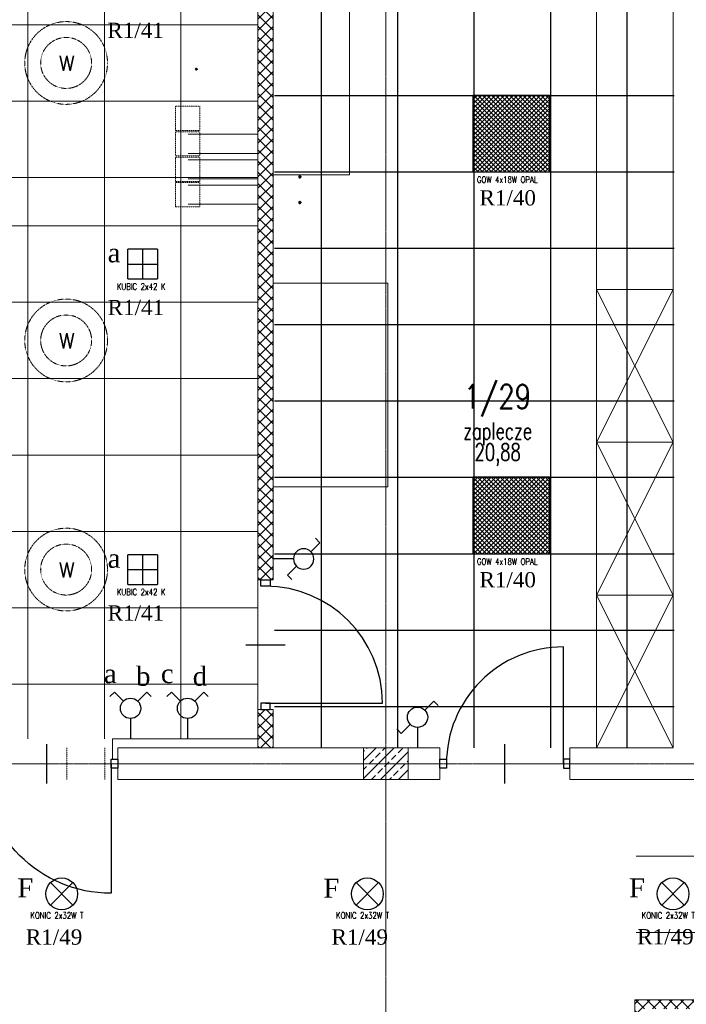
# Model space of a CAD drawing. Header units: centimetres. Extents: x 88729 to 133553, y -16225 to 14174.
# Tile 104 of 231: x 90571 to 91094, y -7050 to -6277. Entities that reach past the tile are written whole.
import ezdxf
from ezdxf.enums import TextEntityAlignment as Align

# ---------------------------------------------------------------- set-up
doc = ezdxf.new("R2010")
doc.units = ezdxf.units.CM
for name, pattern in [('CENTER2', [1.125, 0.75, -0.125, 0.125, -0.125]), ('DASHED2', [9.525, 6.35, -3.175]), ('DOGSL_2', [0.75, 0.5, -0.25]), ('HIDDEN', [0.375, 0.25, -0.125])]:
    doc.linetypes.add(name, pattern=pattern)
for name, color, linetype in [('A-MEBLE', 252, 'Continuous'), ('A-OS', 252, 'CENTER2'), ('A-rdzenie zelbetowe', 252, 'Continuous'), ('A-SCIANY', 252, 'Continuous'), ('A-SUFITY', 252, 'Continuous'), ('E_Istn', 170, 'Continuous'), ('E_opisy siły', 5, 'Continuous'), ('E_PODKLAD', 7, 'Continuous'), ('E_siła', 5, 'Continuous'), ('klinkier', 252, 'Continuous'), ('mat', 252, 'Continuous'), ('przebicia w scianach', 252, 'HIDDEN'), ('R-MET-DRZ', 252, 'Continuous'), ('R-MET-IWE', 252, 'Continuous'), ('R-MET-POM-OPIS', 252, 'Continuous'), ('R-MET-POM-OPIS-NR', 252, 'Continuous'), ('R-MET-POM-OPIS-POM', 252, 'Continuous'), ('RLX_L_9242650+6100', 3, 'Continuous'), ('rz_wentylacja', 252, 'Continuous'), ('S-DRZ-', 252, 'Continuous'), ('S-DRZ-O', 252, 'Continuous'), ('S-DRZ-SKRZYD', 252, 'Continuous'), ('S-DRZ-WEGAR', 252, 'Continuous')]:
    doc.layers.add(name, color=color, linetype=linetype)
for name, color, linetype, lineweight in [('A-SLUSARKA', 252, 'Continuous', 13), ('E_Istn_pozostaje', 132, 'Continuous', 25), ('rz_zelbet', 252, 'Continuous', 20), ('w-wyw-przeryw', 252, 'DOGSL_2', 9), ('w-wywiew-przeryw', 252, 'HIDDEN', 18)]:
    doc.layers.add(name, color=color, linetype=linetype, lineweight=lineweight)
doc.styles.add('MET_POM', font='simplex.shx')
doc.styles.add('MM_050', font='romans.shx', dxfattribs={"width": 0.8, "height": 16})
doc.styles.add('old', font='BOOKOS.TTF')
doc.styles.get("Standard").update_dxf_attribs({"font": 'txt.shx'})
pattern_1 = [(45, (-34168.379, 15027.049), (-4.4194174, 4.4194174), []), (135, (-34168.379, 15027.049), (-4.4194174, -4.4194174), [])]

# ---------------------------------------------------------------- blocks, each defined once
blk = doc.blocks.new('RLX_9042650+6100')
at = {"ltscale": 0.1}
for p, q in [((11.6, 11.6), (-11.6, 11.6)), ((-11.6, -11.6), (-11.6, 11.6)), ((0, 11.6), (0, -11.6)), ((11.6, 11.6), (11.6, -11.6)), ((-11.6, 0), (11.6, 0)), ((-0.23, 0), (0, 0)), ((0, -0.23), (0, 0.23)), ((0, 0), (0.23, 0)), ((-11.6, -11.6), (11.6, -11.6))]:
    blk.add_line(p, q, dxfattribs=at)
at = {"ltscale": 0.1, "insert": (-20.2, -15.15), "char_height": 5, "width": 44.7643, "attachment_point": 1, "style": 'MM_050'}
blk.add_mtext('\\pt40;KUBIC 2x42 K', dxfattribs=at)
at = {"ltscale": 0.1, "flags": 9}
blk.add_attdef('RLXLUM', (0, 0), '', height=0.1, dxfattribs=at)
blk = doc.blocks.new('RLX_GOW_418_OPAL')
at = {"ltscale": 0.1}
h = blk.add_hatch(dxfattribs=at)
h.set_pattern_fill('ANSI37', color=256, scale=20, style=0)
h.set_pattern_definition([(45, (0, 0), (-1.76777, 1.76777), []), (135, (0, 0), (-1.76777, -1.76777), [])])
h.paths.add_polyline_path([(-30, 30), (-30, -30), (30, -30), (30, 30)])
h.paths.add_polyline_path([(-0.01, -0.03), (0.58, -0.03), (0.58, 0.13), (-0.01, 0.13)], flags=24)
for p, q in [((30, 30), (-30, 30)), ((-30, -30), (-30, 30)), ((30, 30), (30, -30)), ((-0.6, 0), (0, 0)), ((0, -0.6), (0, 0.6)), ((0, 0), (0.6, 0)), ((-30, -30), (30, -30))]:
    blk.add_line(p, q, dxfattribs=at)
at = {"ltscale": 0.1, "insert": (-26.98, -33.69), "char_height": 5, "width": 59.4555, "attachment_point": 1, "style": 'MM_050'}
blk.add_mtext('GOW 4x18W OPAL', dxfattribs=at)
at = {"ltscale": 0.1, "flags": 9}
blk.add_attdef('RLXLUM', (0, 0), '', height=0.1, dxfattribs=at)
blk = doc.blocks.new('E_łącznik schodowy IP20')
at = {"linetype": 'Continuous', "ltscale": 0.5}
for p, q in [((5.66, 29.66), (12.73, 36.73)), ((16.26, 33.19), (12.73, 36.73)), ((-5.66, 18.34), (-12.73, 11.27)), ((0, 16), (0, 0)), ((-16.26, 14.81), (-12.73, 11.27))]:
    blk.add_line(p, q, dxfattribs=at)
blk.add_circle((0, 24), 8, dxfattribs=at)
at = {"linetype": 'Continuous', "ltscale": 0.5, "style": 'old', "flags": 4}
blk.add_attdef('OBWÓD', (12.24, 34.73), '', height=12.98, dxfattribs=at)
blk = doc.blocks.new('E_łącznik świecznikowy IP20')
at = {"linetype": 'Continuous', "ltscale": 0.5}
for p, q in [((-16.26, 33.19), (-12.73, 36.73)), ((-5.66, 29.66), (-12.73, 36.73)), ((5.66, 29.66), (12.73, 36.73)), ((16.26, 33.19), (12.73, 36.73)), ((0, 16), (0, 0))]:
    blk.add_line(p, q, dxfattribs=at)
blk.add_circle((0, 24), 8, dxfattribs=at)
at = {"linetype": 'Continuous', "ltscale": 0.5, "style": 'old', "flags": 4}
blk.add_attdef('OBWÓD', (12.24, 34.73), '', height=11.36, dxfattribs=at)
blk = doc.blocks.new('E_opis siły')
at = {"layer": 'E_siła', "linetype": 'Continuous', "ltscale": 0.5, "style": 'old', "flags": 4}
blk.add_attdef('OBWÓD', (0, 0), '', height=12, dxfattribs=at)
blk = doc.blocks.new('D90-L-DL')
at = {"layer": 'S-DRZ-'}
blk.add_arc((-45, 0), 90, 270, 0, dxfattribs=at)
at = {"layer": 'S-DRZ-O'}
blk.add_line((0, 15.12), (0, -15.12), dxfattribs=at)
at = {"layer": 'S-DRZ-SKRZYD'}
blk.add_line((-45, 0), (-45, -90), dxfattribs=at)
at = {"layer": 'S-DRZ-WEGAR'}
for points in [[(-50, -3.5), (-45, -3.5), (-45, 3.5), (-50, 3.5)], [(45, 3.5), (50, 3.5), (50, -3.5), (45, -3.5)]]:
    blk.add_lwpolyline(points, close=True, dxfattribs=at)
blk = doc.blocks.new('A$C07123322')
at = {"layer": 'A-SLUSARKA', "xscale": 1.020000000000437, "yscale": 1.020000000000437, "zscale": 1.020000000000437, "rotation": 270}
blk.add_blockref('D90-L-DL', (40.58, -45.9), dxfattribs=at)
blk = doc.blocks.new('MPOM0239')
at = {"layer": 'R-MET-POM-OPIS', "style": 'MET_POM', "width": 0.7}
for tag, p in [('POS', (0, -0.225)), ('ARE', (0, -0.49))]:
    blk.add_attdef(tag, text='', height=0.2, dxfattribs=at).set_placement(p, align=Align.CENTER)
at = {"layer": 'R-MET-POM-OPIS', "style": 'MET_POM', "width": 0.7, "flags": 1}
blk.add_attdef('UNI', (0.246, -0.49), '', height=0.2, dxfattribs=at)
at = {"layer": 'R-MET-POM-OPIS-NR', "style": 'MET_POM', "width": 0.8}
blk.add_attdef('NR', text='', height=0.2, dxfattribs=at).set_placement((-0.003, 0.269), align=Align.CENTER)
at = {"layer": 'R-MET-POM-OPIS-POM', "style": 'MET_POM', "width": 0.7}
blk.add_attdef('POM', text='', height=0.2, dxfattribs=at).set_placement((0, 0.022), align=Align.CENTER)
blk = doc.blocks.new('A$C0BC40F88')
at = {"layer": 'S-DRZ-'}
blk.add_arc((5.1, 101.8), 101.8, 270, 0, dxfattribs=at)
at = {"layer": 'S-DRZ-O'}
blk.add_line((56, 117.22), (56, 86.38), dxfattribs=at)
at = {"layer": 'S-DRZ-SKRZYD'}
blk.add_line((5.1, 101.8), (5.1, 0), dxfattribs=at)
at = {"layer": 'S-DRZ-WEGAR'}
for points in [[(0, 98.23), (5.1, 98.23), (5.1, 105.37), (0, 105.37)], [(106.9, 105.37), (112, 105.37), (112, 98.23), (106.9, 98.23)]]:
    blk.add_lwpolyline(points, close=True, dxfattribs=at)
blk = doc.blocks.new('A$Ce817dbbb')
at = {"layer": 'klinkier', "lineweight": 9, "ltscale": 0.1}
h = blk.add_hatch(dxfattribs=at)
h.set_pattern_fill('ANSI37', color=252, scale=50, style=0)
h.set_pattern_definition(pattern_1)
h.paths.add_polyline_path([(-643.9, -16656.02), (-631.9, -16656.02), (-631.9, -17182.02), (-643.9, -17182.02)])
h = blk.add_hatch(dxfattribs=at)
h.set_pattern_fill('ANSI37', color=252, scale=50, style=0)
h.set_pattern_definition(pattern_1)
h.paths.add_polyline_path([(-631.9, -17284.02), (-643.9, -17284.02), (-643.9, -17307.02), (-643.9, -17314.02), (-631.9, -17314.02)])
h = blk.add_hatch(dxfattribs=at)
h.set_pattern_fill('ANSI37', color=252, scale=50, style=0)
h.set_pattern_definition(pattern_1)
h.paths.add_polyline_path([(-165.9, -17775.02), (-153.4, -17775.02), (-153.4, -17589.02), (-165.9, -17589.02), (-340.9, -17589.02), (-340.9, -17531.52), (-347.9, -17531.52), (-347.9, -17596.02), (-165.9, -17596.02)])
h.paths.add_polyline_path([(-153.4, -17775.02), (-140.9, -17775.02), (-140.9, -17589.02), (-153.4, -17589.02)])
h.paths.add_polyline_path([(-140.9, -17775.02), (-153.4, -17775.02), (-153.4, -17899.02), (-140.9, -17899.02)])
h.paths.add_polyline_path([(-165.9, -17899.02), (-153.4, -17899.02), (-153.4, -17775.02), (-165.9, -17775.02)])
h.paths.add_polyline_path([(-347.9, -17512.02), (-347.9, -17531.52), (-340.9, -17531.52), (-340.9, -17519.02), (-165.9, -17519.02), (-153.4, -17519.02), (-153.4, -17512.02), (-165.9, -17512.02)])
at = {"layer": 'rz_zelbet', "lineweight": 9, "ltscale": 0.1}
h = blk.add_hatch(dxfattribs=at)
h.set_pattern_fill('ANSI33', color=252, scale=40, style=0)
h.set_pattern_definition([(45, (-33828.379, 15027.049), (-7.0710678, 7.0710678), []), (45, (-33821.308, 15027.049), (-7.0710678, 7.0710678), [5, -2.5])])
h.paths.add_polyline_path([(-560.9, -17314.02), (-525.9, -17314.02), (-525.9, -17339.02), (-560.9, -17339.02)])
at = {"layer": 'A-MEBLE', "color": 252, "lineweight": 9}
for p, q in [((-571.9, -16864.02), (-571.9, -16709.02)), ((-377.9, -16954.02), (-377.9, -16709.02)), ((-571.9, -16864.02), (-631.9, -16864.02)), ((-617.9, -16949.02), (-557.9, -16949.02)), ((-377.9, -16954.02), (-317.9, -17074.02)), ((-317.9, -16954.02), (-377.9, -17074.02)), ((-377.9, -17074.02), (-317.9, -17194.02)), ((-317.9, -17074.02), (-377.9, -17194.02)), ((-377.9, -17194.02), (-317.9, -17314.02)), ((-317.9, -17194.02), (-377.9, -17314.02))]:
    blk.add_line(p, q, dxfattribs=at)
for points in [[(-541.9, -17109.02), (-541.9, -16949.02), (-631.9, -16949.02), (-631.9, -17109.02)], [(-377.9, -17074.02), (-317.9, -17074.02), (-317.9, -16954.02), (-377.9, -16954.02)], [(-377.9, -17194.02), (-317.9, -17194.02), (-317.9, -17074.02), (-377.9, -17074.02)], [(-377.9, -17314.02), (-317.9, -17314.02), (-317.9, -17194.02), (-377.9, -17194.02)]]:
    blk.add_lwpolyline(points, close=True, dxfattribs=at)
at = {"layer": 'A-OS', "color": 252, "lineweight": 9, "ltscale": 2}
for p, q in [((-543.4, -20253.78), (-543.4, -16367.78)), ((-2608.23, -17326.52), (3323.95, -17326.52))]:
    blk.add_line(p, q, dxfattribs=at)
at = {"layer": 'A-rdzenie zelbetowe', "color": 252, "lineweight": 9, "ltscale": 0.1}
blk.add_lwpolyline([(-560.9, -17314.02), (-525.9, -17314.02), (-525.9, -17339.02), (-560.9, -17339.02)], close=True, dxfattribs=at)
at = {"layer": 'A-SCIANY', "color": 252, "lineweight": 9, "ltscale": 3}
for p, q in [((-631.9, -17182.02), (-631.9, -16649.02)), ((-317.9, -17314.02), (-317.9, -16649.02)), ((-643.9, -17182.02), (-643.9, -16656.02)), ((-643.9, -17182.02), (-631.9, -17182.02)), ((-643.9, -17307.02), (-643.9, -17284.02)), ((-643.9, -17284.02), (-631.9, -17284.02)), ((-631.9, -17314.02), (-631.9, -17284.02)), ((-643.9, -17307.02), (-757.9, -17307.02)), ((-757.9, -17307.02), (-757.9, -17322.95)), ((-631.9, -17314.02), (-500.9, -17314.02)), ((-500.9, -17339.02), (-500.9, -17314.02)), ((-398.9, -17314.02), (-317.9, -17314.02)), ((-398.9, -17339.02), (-398.9, -17314.02)), ((-753.9, -17323.02), (-753.9, -17339.02)), ((-500.9, -17339.02), (-753.9, -17339.02)), ((-237.9, -17339.02), (-398.9, -17339.02)), ((-347.9, -17596.02), (-347.9, -17512.02)), ((-347.9, -17512.02), (-165.9, -17512.02))]:
    blk.add_line(p, q, dxfattribs=at)
at = {"layer": 'A-SUFITY', "ltscale": 0.1}
for p, q in [((-593.9, -17314.02), (-593.9, -16649.02)), ((-533.9, -17314.02), (-533.9, -16649.02)), ((-473.9, -17314.02), (-473.9, -16649.02)), ((-413.9, -17314.02), (-413.9, -16649.02)), ((-353.9, -17314.02), (-353.9, -16649.02)), ((-353.9, -17314.02), (-353.9, -16649.02)), ((-630.9, -16801.52), (-316.9, -16801.52)), ((-630.9, -16861.52), (-316.9, -16861.52)), ((-630.9, -16921.52), (-316.9, -16921.52)), ((-630.9, -16981.52), (-316.9, -16981.52)), ((-630.9, -17041.52), (-316.9, -17041.52)), ((-630.9, -17101.52), (-316.9, -17101.52)), ((-630.9, -17161.52), (-316.9, -17161.52)), ((-630.9, -17221.52), (-316.9, -17221.52)), ((-630.9, -17281.52), (-316.9, -17281.52))]:
    blk.add_line(p, q, dxfattribs=at)
at = {"layer": 'A-SUFITY', "color": 252, "lineweight": 9, "ltscale": 0.1}
for p, q in [((-824.4, -16656), (-824.4, -17307.02)), ((-764.4, -16656), (-764.4, -17307.02)), ((-704.4, -16656), (-704.4, -17307.02)), ((-643.9, -16746.02), (-2303.9, -16746.02)), ((-643.9, -16806.02), (-2303.9, -16806.02)), ((-643.9, -16866.02), (-2303.9, -16866.02)), ((-643.9, -16904), (-2303.9, -16904)), ((-643.9, -16964), (-2303.9, -16964)), ((-643.9, -17024), (-2303.9, -17024)), ((-643.9, -17084), (-2303.9, -17084)), ((-643.9, -17144), (-2303.9, -17144)), ((-643.9, -17182.02), (-643.9, -17284.02)), ((-643.9, -17204), (-2303.9, -17204)), ((-643.9, -17264), (-2303.9, -17264))]:
    blk.add_line(p, q, dxfattribs=at)
at = {"layer": 'A-SUFITY', "lineweight": 0, "ltscale": 0.1}
for p, q in [((1000.1, -17399.02), (-346.9, -17399.02)), ((1000.1, -17459.02), (-346.9, -17459.02))]:
    blk.add_line(p, q, dxfattribs=at)
at = {"layer": 'mat', "color": 252, "lineweight": 9, "ltscale": 0.1}
for p, q in [((-643.9, -17314.02), (-643.9, -17307.02)), ((-631.9, -17314.02), (-753.9, -17314.02)), ((-753.9, -17322.95), (-753.9, -17314.02))]:
    blk.add_line(p, q, dxfattribs=at)
at = {"layer": 'przebicia w scianach', "color": 252, "lineweight": 9, "ltscale": 0.5}
for p, q in [((-793.9, -17339.02), (-793.9, -17314.02)), ((-763.9, -17339.02), (-763.9, -17314.02))]:
    blk.add_line(p, q, dxfattribs=at)
at = {"layer": 'rz_wentylacja', "color": 252, "linetype": 'DASHED2', "lineweight": 9, "ltscale": 0.02}
for points in [[(-708.4, -16829.02), (-689.4, -16829.02), (-689.4, -16810.02), (-708.4, -16810.02), (-708.4, -16829.02)], [(-708.4, -16849.02), (-689.4, -16849.02), (-689.4, -16830.02), (-708.4, -16830.02), (-708.4, -16849.02)], [(-708.4, -16869.02), (-689.4, -16869.02), (-689.4, -16850.02), (-708.4, -16850.02), (-708.4, -16869.02)], [(-708.4, -16889.02), (-689.4, -16889.02), (-689.4, -16870.02), (-708.4, -16870.02), (-708.4, -16889.02)]]:
    blk.add_lwpolyline(points, dxfattribs=at)
at = {"layer": 'rz_wentylacja', "color": 252, "linetype": 'DASHED2', "lineweight": 9, "ltscale": 0.05}
for points in [[(-643.9, -16832.03), (-698.46, -16832.03)], [(-643.9, -16847.03), (-698.46, -16847.03)], [(-643.9, -16852.03), (-698.46, -16852.03)], [(-643.9, -16867.03), (-698.46, -16867.03)], [(-643.9, -16872.03), (-698.46, -16872.03)], [(-643.9, -16887.03), (-698.46, -16887.03)]]:
    blk.add_lwpolyline(points, dxfattribs=at)
at = {"layer": 'w-wywiew-przeryw', "color": 252, "lineweight": 9, "ltscale": 0.7}
for centre, radius in [((-794.4, -16776.02), 32.5), ((-794.4, -16776.02), 20), ((-794.4, -16994), 32.5), ((-794.4, -16994), 20), ((-794.4, -17174), 32.5), ((-794.4, -17174), 20)]:
    blk.add_circle(centre, radius, dxfattribs=at)
at = {"layer": 'R-MET-DRZ', "color": 252, "lineweight": 9, "extrusion": (0, 0, -1), "xscale": -1.019999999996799, "yscale": 1.019999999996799, "zscale": -1.019999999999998, "rotation": 270}
blk.add_blockref('D90-L-DL', (637.9, -17233.02), dxfattribs=at)
at = {"layer": 'R-MET-DRZ', "color": 252, "lineweight": 9, "rotation": 270}
blk.add_blockref('A$C07123322', (-404, -17285.94), dxfattribs=at)
at = {"layer": 'R-MET-DRZ', "color": 252, "lineweight": 9, "xscale": -1}
blk.add_blockref('A$C0BC40F88', (-753.9, -17428.32), dxfattribs=at)
at = {"layer": 'R-MET-POM-OPIS', "color": 252, "lineweight": 9}
ref = blk.add_blockref('MPOM0239', (-455.57, -17073.29), dxfattribs=dict(at, xscale=67.20000000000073, yscale=67.20000000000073, zscale=67.20000000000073))
ref.add_attrib('NR', '1/29', dxfattribs={"layer": 'R-MET-POM-OPIS-NR', "height": 18.816, "style": 'MET_POM', "width": 0.8}).set_placement((-455.76, -17047.5), align=Align.CENTER)
ref.add_attrib('ARE', '20,88', dxfattribs={"height": 13.44, "style": 'MET_POM', "width": 0.7}).set_placement((-455.57, -17088.41), align=Align.CENTER)
ref.add_attrib('POM', 'zaplecze', dxfattribs={"layer": 'R-MET-POM-OPIS-POM', "height": 13.44, "style": 'MET_POM', "width": 0.7}).set_placement((-455.57, -17071.79), align=Align.CENTER)
at = {"layer": 'R-MET-IWE', "color": 252, "lineweight": 9, "width": 0.75}
for tag, rotation, p in [('0-', 90, (-1139.05, -4143.61)), ('0-', 90, (-1113.05, -4143.61)), ('0-', 90, (-1087.05, -4143.61)), ('2-', 90, (-796.05, -4143.61)), ('2-', 90, (-505.05, -4143.61)), ('0-', 90, (-480.05, -4143.61)), ('0-', 90, (-456.05, -4143.61)), ('2-', 90, (-166.05, -4143.61)), ('2-', 90, (-625.66, -4833.61)), ('2-', 90, (-599.66, -4833.61)), ('2-', 90, (-573.66, -4833.61)), ('0-', 180, (-2169.64, -4848.47)), ('0-', 180, (-2169.64, -4873.47)), ('0-', 180, (-2169.64, -4899.47)), ('-2', 90, (-1661.47, -4961.65)), ('-2', 90, (-1636.47, -4961.65)), ('0-', 270, (-1489.78, -4968.06)), ('0-', 270, (-1464.78, -4968.06)), ('0-', 270, (-1439.78, -4968.06)), ('0-', 270, (-1364.78, -4968.06)), ('0-', 270, (-1339.78, -4968.06)), ('0-', 270, (-1314.78, -4968.06)), ('0-', 270, (328.22, -4968.06)), ('0-', 270, (354.22, -4968.06)), ('0-', 270, (1256.22, -4968.06)), ('0-', 270, (1282.22, -4968.06)), ('0-', 90, (-513.05, -5496.61)), ('0-', 90, (-487.05, -5496.61)), ('K.S.-', 90, (-487.05, -5766.11)), ('0-', 90, (-513.05, -5766.11)), ('1-', 90, (-539.05, -6114.61)), ('0-', 90, (-513.05, -6114.61)), ('0-', 90, (-487.05, -6114.61)), ('0-', 90, (301.95, -6545.61)), ('0-', 90, (327.95, -6545.61)), ('0-', 90, (353.95, -6545.61)), ('0-', 90, (416.11, -6545.61)), ('0-', 90, (1255.95, -6545.61)), ('0-', 90, (1281.95, -6545.61)), ('1-', 90, (2382.95, -6845.61)), ('1-', 90, (2408.95, -6845.61)), ('1-', 90, (2434.95, -6845.61)), ('1-', 90, (2827.95, -6845.61)), ('1-', 90, (2853.95, -6845.61)), ('1-', 90, (2879.95, -6845.61)), ('<-2', 90, (-910.64, -10482.41)), ('2->', 90, (-718.15, -10854.38)), ('2->', 90, (-692.15, -10854.38)), ('2->', 90, (-744.15, -10870.8)), ('-0', 90, (-186.09, -12450.12)), ('1-', 90, (2264.47, -12866.38)), ('1-', 90, (2290.47, -12866.38)), ('1-', 90, (2316.47, -12866.38)), ('1-', 90, (2709.47, -12866.38)), ('1-', 90, (2735.47, -12866.38)), ('1-', 90, (2761.47, -12866.38)), ('<-KL', 90, (-700.01, -16780.91)), ('-0', 90, (-179.94, -18957.53)), ('0->', 90, (-1257.53, -23179.05)), ('0->', 90, (-1231.53, -23179.05)), ('0->', 90, (-1205.53, -23179.05)), ('0->', 90, (-600.53, -23179.05)), ('0->', 90, (-574.53, -23179.05)), ('0->', 90, (-1692.53, -24074.05)), ('0->', 90, (-1666.53, -24074.05)), ('0->', 90, (-1640.53, -24074.05)), ('0->', 90, (-1486.53, -24074.05)), ('0->', 90, (-1460.53, -24074.05)), ('0->', 90, (-1434.53, -24074.05)), ('<-0', 90, (-499.82, -24383.56)), ('<-0', 90, (-298.11, -24383.56)), ('<-0', 180, (-587.12, -25088.86)), ('<-0', 270, (-496.63, -25202.68)), ('<-0', 180, (-1353.25, -25419.36)), ('<-0', 180, (-1187.25, -25444.1)), ('<-0', 90, (-179.61, -25454.22)), ('<-0', 90, (-69.59, -26375.36)), ('<-0', 90, (-43.59, -26375.36))]:
    blk.add_attdef(tag, text='', height=17, rotation=rotation, dxfattribs=at).set_placement(p, align=Align.MIDDLE)
for tag, p in [('2-', (1424.81, -4179.2)), ('2-', (1424.81, -4205.2)), ('K.S.-', (-76.89, -4264.2)), ('KL-', (-613.13, -4292.18)), ('1-', (-613.13, -4312.18)), ('1-', (-613.13, -4332.18)), ('K.S.-', (1414.13, -4333.66)), ('0-', (-70.19, -4341.2)), ('0-', (469.81, -4341.2)), ('1-', (-613.13, -4352.18)), ('0-', (1424.81, -4361.2)), ('0-', (-70.19, -4367.2)), ('1-', (469.81, -4367.2)), ('0-', (1099.81, -4368.2)), ('2-', (1424.81, -4387.2)), ('1-', (-70.19, -4393.2)), ('1-', (469.81, -4393.2)), ('1-', (1099.81, -4394.2)), ('2-', (-70.19, -4419.2)), ('2-', (1424.81, -4413.2)), ('2-', (1099.81, -4420.2)), ('K.S.-', (-76.89, -4445.2)), ('2-', (469.81, -4444.2)), ('2-', (1099.81, -4446.2)), ('2-', (469.81, -4470.2)), ('2-', (-825.19, -4496.2)), ('2-', (-825.19, -4522.2)), ('2-', (-70.19, -4574.2)), ('2-', (-70.19, -4600.2)), ('K.S.-', (1089.13, -4600.66)), ('2-', (1099.81, -4653.2)), ('2-', (-70.19, -4669.2)), ('2-', (1099.81, -4679.2)), ('1-', (-70.19, -4695.2)), ('-1', (1806.78, -4690.78)), ('2-', (1099.81, -4705.2)), ('K.S.-', (-73.2, -4721.2)), ('-1', (1806.78, -4716.3)), ('-1', (1806.78, -4743.07)), ('FR-', (-70.19, -4747.2)), ('0-', (-1066.19, -6382.7)), ('0-', (-1066.19, -6408.7)), ('2-', (1729.81, -6586.2)), ('2-', (1729.81, -6612.2)), ('2-', (1729.81, -6638.2)), ('2-', (1729.81, -6664.2)), ('K.S.-', (469.81, -6788.2)), ('1-', (-962.19, -6915.2)), ('1-', (-460.19, -6923.2)), ('1-', (469.81, -6923.2)), ('2-', (1729.81, -6923.2)), ('2-', (1729.81, -6949.2)), ('1-', (-460.19, -6949.2)), ('1-', (469.81, -6949.2)), ('K.S.-', (2901.81, -6960.2)), ('2-', (1729.81, -6975.2)), ('2-', (1729.81, -7001.2)), ('2-', (-460.19, -7026.2)), ('0-', (469.81, -7026.2)), ('2-', (-460.19, -7052.2)), ('0-', (469.81, -7052.2)), ('2-', (-460.19, -7078.2)), ('2-', (469.81, -7078.2)), ('1-', (2901.81, -7088.2)), ('2-', (469.81, -7104.2)), ('1-', (2901.81, -7114.2)), ('0-', (1729.81, -7131.2)), ('2-', (-460.19, -7141.2)), ('0-', (1729.81, -7157.2)), ('2-', (-460.19, -7167.2)), ('2-', (469.81, -7181.2)), ('2-', (1729.81, -7183.2)), ('0-', (-460.19, -7193.2)), ('2-', (469.81, -7207.2)), ('2-', (1729.81, -7209.2)), ('K.S.-', (-470.87, -7217.66)), ('2-', (469.81, -7233.2)), ('2-', (1729.81, -7235.2)), ('1-', (-460.19, -7245.2)), ('2-', (469.81, -7259.2)), ('2-', (1729.81, -7261.2)), ('2-', (1729.81, -7287.2)), ('2-', (-460.19, -7297.2)), ('2->', (-943.67, -10542.97)), ('-1', (1688.29, -10711.55)), ('-1', (1688.29, -10737.55)), ('-1', (1688.29, -10763.55)), ('<-2', (1685.55, -12605.39)), ('2->', (1611.33, -12636.47)), ('2->', (1611.33, -12658.97)), ('2->', (1590.77, -12684.97)), ('K.S.-', (2783.33, -12980.97)), ('2->', (-578.67, -13046.97)), ('2->', (-578.67, -13072.97)), ('<-2', (-476.88, -13105.94)), ('1-', (2783.33, -13108.97)), ('1-', (2783.33, -13134.97)), ('<-1', (-610.79, -16857.83)), ('<-1', (-610.79, -16877.83)), ('<-1', (1688.29, -17218.96)), ('<-1', (1688.29, -17244.96)), ('<-1', (1688.29, -17270.96)), ('<-1', (-478.91, -18553.43)), ('<-0', (-2287.98, -23879.57)), ('<-0', (-2287.98, -23905.57)), ('<-0', (-2287.98, -23931.57)), ('<-0', (-343.08, -24738.18)), ('<-0', (-478.91, -25059.68))]:
    blk.add_attdef(tag, text='', height=17, dxfattribs=at).set_placement(p, align=Align.MIDDLE)
at = {"layer": 'w-wyw-przeryw', "color": 252, "lineweight": 9, "ltscale": 0.5, "char_height": 12, "width": 762.0857, "attachment_point": 1}
for insert in [(-800.05, -16770.32), (-800.05, -16988.31), (-800.05, -17168.31)]:
    blk.add_mtext('{\\Fromans.shx|c238;W}', dxfattribs=dict(at, insert=insert))

msp = doc.modelspace()

# ---------------------------------------------------------------- linework, layer by layer
at = {"layer": 'E_Istn', "ltscale": 0.1}
for p, q in [((90595.14, -6972.21, 350), (90612.82, -6954.54, 350)), ((90595.14, -6954.54, 350), (90612.82, -6972.21, 350)), ((90835.14, -6972.21, 350), (90852.81, -6954.54, 350)), ((90835.14, -6954.54, 350), (90852.81, -6972.21, 350)), ((91075.14, -6972.21, 350), (91092.81, -6954.54, 350)), ((91075.14, -6954.54, 350), (91092.81, -6972.21, 350)), ((90603.73, -6963.37, 350), (90603.98, -6963.37, 350)), ((90603.98, -6963.62, 350), (90603.98, -6963.12, 350)), ((90603.98, -6963.37, 350), (90604.23, -6963.37, 350)), ((90843.73, -6963.37, 350), (90843.98, -6963.37, 350)), ((90843.98, -6963.62, 350), (90843.98, -6963.12, 350)), ((90843.98, -6963.37, 350), (90844.23, -6963.37, 350)), ((91083.73, -6963.37, 350), (91083.98, -6963.37, 350)), ((91083.98, -6963.62, 350), (91083.98, -6963.12, 350)), ((91083.98, -6963.37, 350), (91084.23, -6963.37, 350))]:
    msp.add_line(p, q, dxfattribs=at)
for centre in [(90603.98, -6963.37, 350), (90843.98, -6963.37, 350), (91083.98, -6963.37, 350)]:
    msp.add_circle(centre, 12.5, dxfattribs=at)

# ---------------------------------------------------------------- block references
at = {"layer": 'E_Istn'}
for name, p in [('RLX_GOW_418_OPAL', (90956.98, -6366.12, 350)), ('RLX_9042650+6100', (90667.48, -6468.61, 350)), ('RLX_GOW_418_OPAL', (90956.98, -6666.12, 350)), ('RLX_9042650+6100', (90667.48, -6708.61, 350))]:
    msp.add_blockref(name, p, dxfattribs=at)
at = {"layer": 'E_Istn_pozostaje', "xscale": -1, "rotation": 270}
msp.add_blockref('E_łącznik schodowy IP20', (90769.98, -6700.26), dxfattribs=at)
at = {"layer": 'E_Istn_pozostaje'}
for name, p in [('E_łącznik świecznikowy IP20', (90658.05, -6841.63)), ('E_łącznik świecznikowy IP20', (90702.81, -6841.63)), ('E_łącznik schodowy IP20', (90883.38, -6848.63))]:
    msp.add_blockref(name, p, dxfattribs=at)
at = {"layer": 'E_opisy siły', "linetype": 'Continuous'}
ref = msp.add_blockref('E_opis siły', (90700.28, -6290.99, -350), dxfattribs=dict(at, xscale=-1))
ref.add_attrib('OBWÓD', 'R1/41', (90639.86, -6290.99, -350), dxfattribs={"color": 3, "linetype": 'Continuous', "ltscale": 0.5, "height": 12, "style": 'old'})
ref = msp.add_blockref('E_opis siły', (90992.45, -6422.58), dxfattribs=dict(at, xscale=-1))
ref.add_attrib('OBWÓD', 'R1/40', (90932.03, -6422.58), dxfattribs={"color": 3, "linetype": 'Continuous', "ltscale": 0.5, "height": 12, "style": 'old'})
ref = msp.add_blockref('E_opis siły', (90700.51, -6508.74, -350), dxfattribs=dict(at, xscale=-1))
ref.add_attrib('OBWÓD', 'R1/41', (90640.09, -6508.74, -350), dxfattribs={"color": 3, "linetype": 'Continuous', "ltscale": 0.5, "height": 12, "style": 'old'})
ref = msp.add_blockref('E_opis siły', (90992.45, -6722.58), dxfattribs=dict(at, xscale=-1))
ref.add_attrib('OBWÓD', 'R1/40', (90932.03, -6722.58), dxfattribs={"color": 3, "linetype": 'Continuous', "ltscale": 0.5, "height": 12, "style": 'old'})
ref = msp.add_blockref('E_opis siły', (90700.51, -6748.74, -350), dxfattribs=dict(at, xscale=-1))
ref.add_attrib('OBWÓD', 'R1/41', (90640.09, -6748.74, -350), dxfattribs={"color": 3, "linetype": 'Continuous', "ltscale": 0.5, "height": 12, "style": 'old'})
ref = msp.add_blockref('E_opis siły', (90636.28, -7003.26, -350), dxfattribs=dict(at, xscale=-1))
ref.add_attrib('OBWÓD', 'R1/49', (90575.86, -7003.26, -350), dxfattribs={"color": 3, "linetype": 'Continuous', "ltscale": 0.5, "height": 12, "style": 'old'})
ref = msp.add_blockref('E_opis siły', (90876.28, -7003.26, -350), dxfattribs=dict(at, xscale=-1))
ref.add_attrib('OBWÓD', 'R1/49', (90815.86, -7003.26, -350), dxfattribs={"color": 3, "linetype": 'Continuous', "ltscale": 0.5, "height": 12, "style": 'old'})
ref = msp.add_blockref('E_opis siły', (91116.28, -7003.01, -350), dxfattribs=dict(at, xscale=-1))
ref.add_attrib('OBWÓD', 'R1/49', (91055.86, -7003.01, -350), dxfattribs={"color": 3, "linetype": 'Continuous', "ltscale": 0.5, "height": 12, "style": 'old'})
at = {"layer": 'E_PODKLAD'}
ref = msp.add_blockref('A$Ce817dbbb', (91401.87, 10465.39), dxfattribs=at)
ref.add_attrib('<-1', '.', dxfattribs={"layer": 'R-MET-IWE', "color": 252, "lineweight": 9, "height": 17, "width": 0.75}).set_placement((90791.09, -6412.44), align=Align.MIDDLE)
ref.add_attrib('<-1', '.', dxfattribs={"layer": 'R-MET-IWE', "color": 252, "lineweight": 9, "height": 17, "width": 0.75}).set_placement((90791.09, -6392.44), align=Align.MIDDLE)
ref.add_attrib('<-KL', '.', dxfattribs={"layer": 'R-MET-IWE', "color": 252, "lineweight": 9, "height": 17, "rotation": 90, "width": 0.75}).set_placement((90701.86, -6315.52), align=Align.MIDDLE)

# ---------------------------------------------------------------- texts
at = {"layer": 'E_Istn', "style": 'old'}
for s, p in [('a', (90640.1, -6467.23, -350)), ('a', (90640.1, -6707.23, -350)), ('F', (90569.12, -6966.14, 350)), ('F', (90809.37, -6966.39, 350)), ('F', (91049.37, -6966.14, 350))]:
    msp.add_text(s, height=15, dxfattribs=at).set_placement(p)
at = {"layer": 'E_Istn', "ltscale": 0.1, "char_height": 5, "width": 52.2979, "attachment_point": 1, "style": 'MM_050'}
for insert in [(90579.39, -6977.84, 350), (90819.39, -6977.84, 350), (91059.39, -6977.84, 350)]:
    msp.add_mtext('KONIC 2x32W T', dxfattribs=dict(at, insert=insert))
at = {"layer": 'E_Istn_pozostaje', "style": 'old'}
for s, p in [('b', (90662.38, -6799.86, -350)), ('d', (90706.86, -6799.86, -350)), ('a', (90637.13, -6797.81, -350)), ('c', (90681.86, -6797.81, -350))]:
    msp.add_text(s, height=15, dxfattribs=at).set_placement(p)
at = {"layer": 'RLX_L_9242650+6100', "ltscale": 0.1, "flags": 9}
for p in [(90603.98, -6963.37, 350), (90843.98, -6963.37, 350), (91083.98, -6963.37, 350)]:
    msp.add_attdef('RLXLUM', p, '', height=0.1, dxfattribs=at)

doc.saveas('drawing.dxf')
